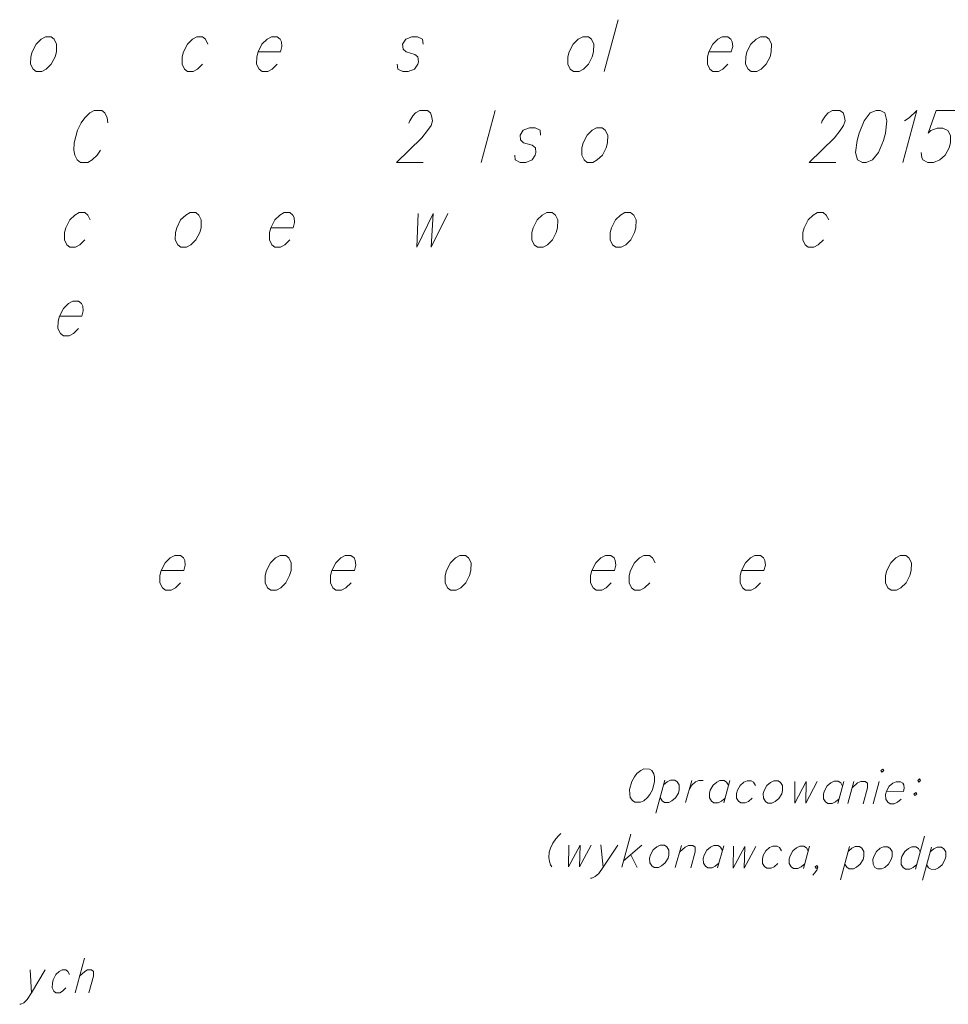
# Model space of a CAD drawing. Header units: millimetres. Extents: x 460 to 2266, y 622 to 2169.
# Tile 39 of 95: x 2092 to 2110, y 1839 to 1859. Entities that reach past the tile are written whole.
import ezdxf

# ---------------------------------------------------------------- set-up
doc = ezdxf.new("R2010")
doc.units = ezdxf.units.MM
doc.layers.add('#RAMKA', color=7, linetype='Continuous', lineweight=18)

# ---------------------------------------------------------------- blocks, each defined once
blk = doc.blocks.new('*U497')
at = {"layer": '#RAMKA', "color": 7, "linetype": 'ByBlock', "lineweight": 18}
blk.add_line((5555387.285, 5636186.343), (5555387.311, 5636185.882), dxfattribs=at)
at = {"layer": '#RAMKA', "color": 7, "linetype": 'ByBlock', "lineweight": 18, "flags": 128}
blk.add_lwpolyline([(5555387.584, 5636186.343), (5555387.311, 5636185.882), (5555387.226, 5636185.752), (5555387.159, 5636185.687), (5555387.1, 5636185.654), (5555387.076, 5636185.654)], dxfattribs=at)
blk = doc.blocks.new('*U498')
at = {"layer": '#RAMKA', "color": 7, "linetype": 'ByBlock', "lineweight": 18}
blk.add_line((5555388.366, 5636186.571), (5555388.181, 5636185.882), dxfattribs=at)
at = {"layer": '#RAMKA', "color": 7, "linetype": 'ByBlock', "lineweight": 18, "flags": 128}
blk.add_lwpolyline([(5555388.27, 5636186.213), (5555388.37, 5636186.311), (5555388.429, 5636186.343), (5555388.504, 5636186.343), (5555388.545, 5636186.311), (5555388.543, 5636186.213), (5555388.455, 5636185.882)], dxfattribs=at)
blk = doc.blocks.new('*U619')
at = {"layer": '#RAMKA', "color": 7, "linetype": 'ByBlock', "lineweight": 18}
blk.add_line((5555398.654, 5636188.829), (5555398.701, 5636188.386), dxfattribs=at)
at = {"layer": '#RAMKA', "color": 7, "linetype": 'ByBlock', "lineweight": 18, "flags": 128}
blk.add_lwpolyline([(5555398.992, 5636188.827), (5555398.701, 5636188.386), (5555398.611, 5636188.262), (5555398.537, 5636188.2), (5555398.472, 5636188.169), (5555398.444, 5636188.169)], dxfattribs=at)
blk = doc.blocks.new('*U620')
at = {"layer": '#RAMKA', "color": 7, "linetype": 'ByBlock', "lineweight": 18}
for p, q in [((5555399.248, 5636189.044), (5555399.067, 5636188.384)), ((5555399.47, 5636188.824), (5555399.101, 5636188.509)), ((5555399.248, 5636188.633), (5555399.376, 5636188.382))]:
    blk.add_line(p, q, dxfattribs=at)
blk = doc.blocks.new('*U621')
at = {"layer": '#RAMKA', "color": 7, "linetype": 'ByBlock', "lineweight": 18}
blk.add_line((5555400.257, 5636188.819), (5555400.135, 5636188.377), dxfattribs=at)
at = {"layer": '#RAMKA', "color": 7, "linetype": 'ByBlock', "lineweight": 18, "flags": 128}
blk.add_lwpolyline([(5555400.223, 5636188.694), (5555400.333, 5636188.787), (5555400.398, 5636188.818), (5555400.482, 5636188.817), (5555400.53, 5636188.786), (5555400.532, 5636188.692), (5555400.445, 5636188.375)], dxfattribs=at)
blk = doc.blocks.new('*U622')
at = {"layer": '#RAMKA', "color": 7, "linetype": 'ByBlock', "lineweight": 18}
blk.add_line((5555401.101, 5636188.813), (5555400.979, 5636188.371), dxfattribs=at)
at = {"layer": '#RAMKA', "color": 7, "linetype": 'ByBlock', "lineweight": 18, "flags": 128}
blk.add_lwpolyline([(5555401.075, 5636188.72), (5555401.036, 5636188.782), (5555400.988, 5636188.814), (5555400.904, 5636188.814), (5555400.839, 5636188.784), (5555400.766, 5636188.722), (5555400.71, 5636188.623), (5555400.693, 5636188.561), (5555400.696, 5636188.467), (5555400.735, 5636188.404), (5555400.782, 5636188.373), (5555400.867, 5636188.372), (5555400.931, 5636188.403), (5555401.005, 5636188.465)], dxfattribs=at)
blk = doc.blocks.new('*U623')
at = {"layer": '#RAMKA', "color": 7, "linetype": 'ByBlock', "lineweight": 18}
blk.add_line((5555402.81, 5636188.802), (5555402.689, 5636188.36), dxfattribs=at)
at = {"layer": '#RAMKA', "color": 7, "linetype": 'ByBlock', "lineweight": 18, "flags": 128}
blk.add_lwpolyline([(5555402.785, 5636188.708), (5555402.746, 5636188.771), (5555402.698, 5636188.803), (5555402.614, 5636188.803), (5555402.549, 5636188.772), (5555402.475, 5636188.71), (5555402.42, 5636188.612), (5555402.403, 5636188.549), (5555402.405, 5636188.456), (5555402.444, 5636188.393), (5555402.492, 5636188.361), (5555402.576, 5636188.361), (5555402.641, 5636188.391), (5555402.715, 5636188.453)], dxfattribs=at)
blk = doc.blocks.new('*U624')
at = {"layer": '#RAMKA', "color": 7, "linetype": 'ByBlock', "lineweight": 18}
blk.add_line((5555403.607, 5636188.797), (5555403.426, 5636188.136), dxfattribs=at)
at = {"layer": '#RAMKA', "color": 7, "linetype": 'ByBlock', "lineweight": 18, "flags": 128}
blk.add_lwpolyline([(5555403.582, 5636188.703), (5555403.655, 5636188.765), (5555403.72, 5636188.796), (5555403.804, 5636188.795), (5555403.852, 5636188.764), (5555403.891, 5636188.701), (5555403.892, 5636188.602), (5555403.875, 5636188.54), (5555403.821, 5636188.446), (5555403.747, 5636188.384), (5555403.683, 5636188.353), (5555403.598, 5636188.354), (5555403.551, 5636188.385), (5555403.511, 5636188.448)], dxfattribs=at)
blk = doc.blocks.new('*U625')
at = {"layer": '#RAMKA', "color": 7, "linetype": 'ByBlock', "lineweight": 18}
blk.add_line((5555405.102, 5636189.005), (5555404.92, 5636188.345), dxfattribs=at)
at = {"layer": '#RAMKA', "color": 7, "linetype": 'ByBlock', "lineweight": 18, "flags": 128}
blk.add_lwpolyline([(5555405.016, 5636188.693), (5555404.977, 5636188.756), (5555404.929, 5636188.788), (5555404.845, 5636188.788), (5555404.78, 5636188.757), (5555404.706, 5636188.695), (5555404.651, 5636188.597), (5555404.634, 5636188.534), (5555404.636, 5636188.441), (5555404.675, 5636188.378), (5555404.723, 5636188.346), (5555404.807, 5636188.346), (5555404.872, 5636188.377), (5555404.946, 5636188.439)], dxfattribs=at)
blk = doc.blocks.new('*U626')
at = {"layer": '#RAMKA', "color": 7, "linetype": 'ByBlock', "lineweight": 18}
blk.add_line((5555405.238, 5636188.786), (5555405.057, 5636188.125), dxfattribs=at)
at = {"layer": '#RAMKA', "color": 7, "linetype": 'ByBlock', "lineweight": 18, "flags": 128}
blk.add_lwpolyline([(5555405.213, 5636188.692), (5555405.286, 5636188.754), (5555405.351, 5636188.785), (5555405.435, 5636188.784), (5555405.483, 5636188.753), (5555405.522, 5636188.69), (5555405.523, 5636188.591), (5555405.506, 5636188.529), (5555405.452, 5636188.435), (5555405.378, 5636188.373), (5555405.314, 5636188.342), (5555405.229, 5636188.343), (5555405.182, 5636188.375), (5555405.142, 5636188.437)], dxfattribs=at)
blk = doc.blocks.new('*U628')
at = {"layer": '#RAMKA', "color": 7, "linetype": 'ByBlock', "lineweight": 18}
blk.add_line((5555399.929, 5636190.119), (5555399.747, 5636189.459), dxfattribs=at)
at = {"layer": '#RAMKA', "color": 7, "linetype": 'ByBlock', "lineweight": 18, "flags": 128}
blk.add_lwpolyline([(5555399.903, 5636190.025), (5555399.976, 5636190.087), (5555400.041, 5636190.118), (5555400.126, 5636190.117), (5555400.173, 5636190.086), (5555400.212, 5636190.023), (5555400.213, 5636189.924), (5555400.196, 5636189.862), (5555400.142, 5636189.768), (5555400.069, 5636189.706), (5555400.004, 5636189.676), (5555399.92, 5636189.676), (5555399.872, 5636189.708), (5555399.833, 5636189.77)], dxfattribs=at)
blk = doc.blocks.new('*U629')
at = {"layer": '#RAMKA', "color": 7, "linetype": 'ByBlock', "lineweight": 18}
blk.add_line((5555400.463, 5636190.115), (5555400.341, 5636189.673), dxfattribs=at)
at = {"layer": '#RAMKA', "color": 7, "linetype": 'ByBlock', "lineweight": 18, "flags": 128}
blk.add_lwpolyline([(5555400.41, 5636189.923), (5555400.465, 5636190.021), (5555400.539, 5636190.083), (5555400.604, 5636190.114), (5555400.688, 5636190.114)], dxfattribs=at)
blk = doc.blocks.new('*U630')
at = {"layer": '#RAMKA', "color": 7, "linetype": 'ByBlock', "lineweight": 18}
blk.add_line((5555401.222, 5636190.11), (5555401.101, 5636189.668), dxfattribs=at)
at = {"layer": '#RAMKA', "color": 7, "linetype": 'ByBlock', "lineweight": 18, "flags": 128}
blk.add_lwpolyline([(5555401.197, 5636190.017), (5555401.157, 5636190.079), (5555401.11, 5636190.111), (5555401.025, 5636190.112), (5555400.961, 5636190.081), (5555400.887, 5636190.019), (5555400.832, 5636189.92), (5555400.815, 5636189.858), (5555400.817, 5636189.764), (5555400.856, 5636189.701), (5555400.904, 5636189.67), (5555400.988, 5636189.669), (5555401.053, 5636189.7), (5555401.126, 5636189.762)], dxfattribs=at)
blk = doc.blocks.new('*U631')
at = {"layer": '#RAMKA', "color": 7, "linetype": 'ByBlock', "lineweight": 18}
blk.add_line((5555403.495, 5636190.095), (5555403.373, 5636189.653), dxfattribs=at)
at = {"layer": '#RAMKA', "color": 7, "linetype": 'ByBlock', "lineweight": 18, "flags": 128}
blk.add_lwpolyline([(5555403.469, 5636190.002), (5555403.43, 5636190.064), (5555403.382, 5636190.096), (5555403.298, 5636190.096), (5555403.233, 5636190.066), (5555403.159, 5636190.004), (5555403.104, 5636189.905), (5555403.087, 5636189.843), (5555403.089, 5636189.749), (5555403.128, 5636189.686), (5555403.176, 5636189.655), (5555403.26, 5636189.654), (5555403.325, 5636189.685), (5555403.399, 5636189.747)], dxfattribs=at)
blk = doc.blocks.new('*U632')
at = {"layer": '#RAMKA', "color": 7, "linetype": 'ByBlock', "lineweight": 18}
blk.add_line((5555403.691, 5636190.094), (5555403.57, 5636189.652), dxfattribs=at)
at = {"layer": '#RAMKA', "color": 7, "linetype": 'ByBlock', "lineweight": 18, "flags": 128}
blk.add_lwpolyline([(5555403.657, 5636189.969), (5555403.767, 5636190.062), (5555403.832, 5636190.093), (5555403.916, 5636190.092), (5555403.964, 5636190.061), (5555403.966, 5636189.967), (5555403.879, 5636189.65)], dxfattribs=at)
blk = doc.blocks.new('*U633')
at = {"layer": '#RAMKA', "color": 7, "linetype": 'ByBlock', "lineweight": 18}
blk.add_line((5555404.198, 5636190.09), (5555404.076, 5636189.649), dxfattribs=at)
at = {"layer": '#RAMKA', "color": 7, "linetype": 'ByBlock', "lineweight": 18, "flags": 128}
blk.add_lwpolyline([(5555404.23, 5636190.309), (5555404.249, 5636190.278), (5555404.286, 5636190.309), (5555404.266, 5636190.34), (5555404.23, 5636190.309)], dxfattribs=at)
blk = doc.blocks.new('*U634')
at = {"layer": '#RAMKA', "color": 7, "linetype": 'ByBlock', "lineweight": 18, "flags": 128}
for points in [[(5555405.001, 5636190.142), (5555404.964, 5636190.111), (5555404.984, 5636190.08), (5555405.02, 5636190.111), (5555405.001, 5636190.142)], [(5555404.926, 5636189.872), (5555404.89, 5636189.841), (5555404.909, 5636189.81), (5555404.946, 5636189.841), (5555404.926, 5636189.872)]]:
    blk.add_lwpolyline(points, dxfattribs=at)

msp = doc.modelspace()

# ---------------------------------------------------------------- linework, layer by layer
at = {"layer": '#RAMKA', "color": 7, "linetype": 'Continuous', "lineweight": 18}
for p, q in [((2103.86, 1858.641), (2103.583, 1857.607)), ((2101.411, 1856.832), (2101.134, 1855.798))]:
    msp.add_line(p, q, dxfattribs=at)
at = {"layer": '#RAMKA', "color": 7, "linetype": 'Continuous', "lineweight": 18, "flags": 128}
for points in [[(2092.454, 1858.299), (2092.367, 1858.25), (2092.266, 1858.153), (2092.187, 1857.998), (2092.161, 1857.9), (2092.159, 1857.754), (2092.208, 1857.656), (2092.269, 1857.607), (2092.381, 1857.607), (2092.469, 1857.656), (2092.57, 1857.754), (2092.646, 1857.9), (2092.672, 1857.998), (2092.676, 1858.153), (2092.628, 1858.25), (2092.566, 1858.299), (2092.454, 1858.299)], [(2095.691, 1858.153), (2095.643, 1858.25), (2095.581, 1858.299), (2095.47, 1858.299), (2095.382, 1858.25), (2095.281, 1858.153), (2095.202, 1857.998), (2095.176, 1857.9), (2095.174, 1857.754), (2095.223, 1857.656), (2095.284, 1857.607), (2095.396, 1857.607), (2095.484, 1857.656), (2095.585, 1857.754)], [(2096.688, 1857.998), (2097.136, 1857.998), (2097.164, 1858.104), (2097.153, 1858.201), (2097.129, 1858.25), (2097.067, 1858.299), (2096.955, 1858.299), (2096.867, 1858.25), (2096.767, 1858.153), (2096.688, 1857.998), (2096.662, 1857.9), (2096.66, 1857.754), (2096.708, 1857.656), (2096.77, 1857.607), (2096.882, 1857.607), (2096.969, 1857.656), (2097.07, 1857.754)], [(2099.977, 1858.153), (2099.966, 1858.25), (2099.867, 1858.299), (2099.755, 1858.299), (2099.63, 1858.25), (2099.567, 1858.153), (2099.578, 1858.055), (2099.637, 1857.998), (2099.811, 1857.949), (2099.872, 1857.9), (2099.884, 1857.803), (2099.87, 1857.754), (2099.807, 1857.656), (2099.682, 1857.607), (2099.57, 1857.607), (2099.471, 1857.656), (2099.46, 1857.754)], [(2103.156, 1858.299), (2103.068, 1858.25), (2102.967, 1858.153), (2102.888, 1857.998), (2102.862, 1857.9), (2102.86, 1857.754), (2102.909, 1857.656), (2102.97, 1857.607), (2103.082, 1857.607), (2103.17, 1857.656), (2103.271, 1857.754), (2103.347, 1857.9), (2103.373, 1857.998), (2103.378, 1858.153), (2103.329, 1858.25), (2103.268, 1858.299), (2103.156, 1858.299)], [(2105.667, 1857.998), (2106.114, 1857.998), (2106.143, 1858.104), (2106.132, 1858.201), (2106.107, 1858.25), (2106.046, 1858.299), (2105.934, 1858.299), (2105.846, 1858.25), (2105.745, 1858.153), (2105.667, 1857.998), (2105.641, 1857.9), (2105.639, 1857.754), (2105.687, 1857.656), (2105.749, 1857.607), (2105.861, 1857.607), (2105.948, 1857.656), (2106.049, 1857.754)], [(2106.695, 1858.299), (2106.608, 1858.25), (2106.507, 1858.153), (2106.428, 1857.998), (2106.402, 1857.9), (2106.4, 1857.754), (2106.449, 1857.656), (2106.51, 1857.607), (2106.622, 1857.607), (2106.71, 1857.656), (2106.811, 1857.754), (2106.887, 1857.9), (2106.913, 1857.998), (2106.917, 1858.153), (2106.869, 1858.25), (2106.807, 1858.299), (2106.695, 1858.299)], [(2093.696, 1856.588), (2093.685, 1856.685), (2093.636, 1856.783), (2093.575, 1856.832), (2093.425, 1856.832), (2093.338, 1856.783), (2093.237, 1856.685), (2093.167, 1856.588), (2093.091, 1856.441), (2093.023, 1856.189), (2093.021, 1856.042), (2093.039, 1855.945), (2093.087, 1855.847), (2093.149, 1855.798), (2093.298, 1855.798), (2093.386, 1855.847), (2093.486, 1855.945), (2093.55, 1856.042)], [(2099.695, 1856.579), (2099.709, 1856.628), (2099.772, 1856.726), (2099.825, 1856.783), (2099.912, 1856.832), (2100.062, 1856.832), (2100.123, 1856.783), (2100.145, 1856.726), (2100.163, 1856.628), (2100.136, 1856.531), (2100.067, 1856.433), (2099.953, 1856.287), (2099.449, 1855.798), (2099.977, 1855.798)], [(2107.913, 1856.579), (2107.927, 1856.628), (2107.99, 1856.726), (2108.043, 1856.783), (2108.13, 1856.832), (2108.28, 1856.832), (2108.341, 1856.783), (2108.363, 1856.726), (2108.381, 1856.628), (2108.354, 1856.531), (2108.285, 1856.433), (2108.171, 1856.287), (2107.667, 1855.798), (2108.195, 1855.798)], [(2109.004, 1856.832), (2108.879, 1856.783), (2108.763, 1856.628), (2108.66, 1856.384), (2108.621, 1856.238), (2108.593, 1855.994), (2108.628, 1855.847), (2108.727, 1855.798), (2108.802, 1855.798), (2108.927, 1855.847), (2109.047, 1855.994), (2109.149, 1856.238), (2109.189, 1856.384), (2109.217, 1856.628), (2109.177, 1856.783), (2109.078, 1856.832), (2109.004, 1856.832)], [(2109.568, 1856.628), (2109.658, 1856.685), (2109.809, 1856.832), (2109.532, 1855.798)], [(2110.57, 1856.832), (2110.197, 1856.832), (2110.04, 1856.384), (2110.09, 1856.433), (2110.215, 1856.482), (2110.327, 1856.482), (2110.426, 1856.433), (2110.481, 1856.335), (2110.479, 1856.189), (2110.453, 1856.091), (2110.376, 1855.945), (2110.269, 1855.847), (2110.144, 1855.798), (2110.032, 1855.798), (2109.933, 1855.847), (2109.909, 1855.896), (2109.898, 1855.994)], [(2102.318, 1856.344), (2102.307, 1856.441), (2102.208, 1856.49), (2102.096, 1856.49), (2101.971, 1856.441), (2101.907, 1856.344), (2101.919, 1856.246), (2101.978, 1856.189), (2102.151, 1856.14), (2102.213, 1856.091), (2102.224, 1855.994), (2102.211, 1855.945), (2102.147, 1855.847), (2102.022, 1855.798), (2101.911, 1855.798), (2101.812, 1855.847), (2101.801, 1855.945)], [(2103.432, 1856.49), (2103.345, 1856.441), (2103.244, 1856.344), (2103.165, 1856.189), (2103.139, 1856.091), (2103.137, 1855.945), (2103.185, 1855.847), (2103.247, 1855.798), (2103.359, 1855.798), (2103.447, 1855.847), (2103.547, 1855.945), (2103.624, 1856.091), (2103.65, 1856.189), (2103.654, 1856.344), (2103.606, 1856.441), (2103.544, 1856.49), (2103.432, 1856.49)], [(2093.347, 1854.653), (2093.299, 1854.75), (2093.237, 1854.799), (2093.125, 1854.799), (2093.038, 1854.75), (2092.937, 1854.653), (2092.858, 1854.498), (2092.832, 1854.401), (2092.83, 1854.254), (2092.879, 1854.156), (2092.94, 1854.108), (2093.052, 1854.108), (2093.14, 1854.156), (2093.24, 1854.254)], [(2095.335, 1854.799), (2095.248, 1854.75), (2095.147, 1854.653), (2095.068, 1854.498), (2095.042, 1854.401), (2095.04, 1854.254), (2095.088, 1854.156), (2095.15, 1854.108), (2095.262, 1854.108), (2095.35, 1854.156), (2095.45, 1854.254), (2095.527, 1854.401), (2095.553, 1854.498), (2095.557, 1854.653), (2095.509, 1854.75), (2095.447, 1854.799), (2095.335, 1854.799)], [(2096.942, 1854.498), (2097.39, 1854.498), (2097.418, 1854.604), (2097.407, 1854.702), (2097.383, 1854.75), (2097.321, 1854.799), (2097.209, 1854.799), (2097.122, 1854.75), (2097.021, 1854.653), (2096.942, 1854.498), (2096.916, 1854.401), (2096.914, 1854.254), (2096.962, 1854.156), (2097.024, 1854.108), (2097.136, 1854.108), (2097.224, 1854.156), (2097.324, 1854.254)], [(2099.878, 1854.783), (2099.849, 1854.108), (2100.176, 1854.783), (2100.14, 1854.108), (2100.467, 1854.783)], [(2102.438, 1854.799), (2102.35, 1854.75), (2102.25, 1854.653), (2102.171, 1854.498), (2102.145, 1854.401), (2102.143, 1854.254), (2102.191, 1854.156), (2102.253, 1854.108), (2102.365, 1854.108), (2102.452, 1854.156), (2102.553, 1854.254), (2102.63, 1854.401), (2102.656, 1854.498), (2102.66, 1854.653), (2102.611, 1854.75), (2102.55, 1854.799), (2102.438, 1854.799)], [(2103.998, 1854.799), (2103.911, 1854.75), (2103.81, 1854.653), (2103.731, 1854.498), (2103.705, 1854.401), (2103.703, 1854.254), (2103.751, 1854.156), (2103.813, 1854.108), (2103.925, 1854.108), (2104.013, 1854.156), (2104.113, 1854.254), (2104.19, 1854.401), (2104.216, 1854.498), (2104.22, 1854.653), (2104.172, 1854.75), (2104.11, 1854.799), (2103.998, 1854.799)], [(2108.056, 1854.653), (2108.007, 1854.75), (2107.946, 1854.799), (2107.834, 1854.799), (2107.746, 1854.75), (2107.645, 1854.653), (2107.566, 1854.498), (2107.54, 1854.401), (2107.538, 1854.254), (2107.587, 1854.156), (2107.648, 1854.108), (2107.76, 1854.108), (2107.848, 1854.156), (2107.949, 1854.254)], [(2092.731, 1852.734), (2093.179, 1852.734), (2093.207, 1852.84), (2093.196, 1852.938), (2093.172, 1852.987), (2093.11, 1853.036), (2092.998, 1853.036), (2092.911, 1852.987), (2092.81, 1852.889), (2092.731, 1852.734), (2092.705, 1852.637), (2092.703, 1852.49), (2092.751, 1852.393), (2092.813, 1852.344), (2092.925, 1852.344), (2093.013, 1852.393), (2093.113, 1852.49)], [(2094.762, 1847.669), (2095.209, 1847.669), (2095.238, 1847.775), (2095.227, 1847.873), (2095.202, 1847.922), (2095.141, 1847.97), (2095.029, 1847.97), (2094.941, 1847.922), (2094.84, 1847.824), (2094.762, 1847.669), (2094.735, 1847.572), (2094.734, 1847.425), (2094.782, 1847.328), (2094.844, 1847.279), (2094.955, 1847.279), (2095.043, 1847.328), (2095.144, 1847.425)], [(2097.127, 1847.97), (2097.039, 1847.922), (2096.938, 1847.824), (2096.86, 1847.669), (2096.833, 1847.572), (2096.832, 1847.425), (2096.88, 1847.328), (2096.942, 1847.279), (2097.053, 1847.279), (2097.141, 1847.328), (2097.242, 1847.425), (2097.318, 1847.572), (2097.345, 1847.669), (2097.349, 1847.824), (2097.3, 1847.922), (2097.239, 1847.97), (2097.127, 1847.97)], [(2098.159, 1847.669), (2098.607, 1847.669), (2098.635, 1847.775), (2098.624, 1847.873), (2098.6, 1847.922), (2098.538, 1847.97), (2098.426, 1847.97), (2098.338, 1847.922), (2098.238, 1847.824), (2098.159, 1847.669), (2098.133, 1847.572), (2098.131, 1847.425), (2098.179, 1847.328), (2098.241, 1847.279), (2098.353, 1847.279), (2098.44, 1847.328), (2098.541, 1847.425)], [(2100.711, 1847.97), (2100.623, 1847.922), (2100.522, 1847.824), (2100.443, 1847.669), (2100.417, 1847.572), (2100.415, 1847.425), (2100.464, 1847.328), (2100.525, 1847.279), (2100.637, 1847.279), (2100.725, 1847.328), (2100.826, 1847.425), (2100.902, 1847.572), (2100.928, 1847.669), (2100.933, 1847.824), (2100.884, 1847.922), (2100.823, 1847.97), (2100.711, 1847.97)], [(2103.34, 1847.669), (2103.788, 1847.669), (2103.816, 1847.775), (2103.805, 1847.873), (2103.781, 1847.922), (2103.719, 1847.97), (2103.607, 1847.97), (2103.52, 1847.922), (2103.419, 1847.824), (2103.34, 1847.669), (2103.314, 1847.572), (2103.312, 1847.425), (2103.361, 1847.328), (2103.422, 1847.279), (2103.534, 1847.279), (2103.622, 1847.328), (2103.722, 1847.425)], [(2104.597, 1847.824), (2104.549, 1847.922), (2104.487, 1847.97), (2104.375, 1847.97), (2104.288, 1847.922), (2104.187, 1847.824), (2104.108, 1847.669), (2104.082, 1847.572), (2104.08, 1847.425), (2104.128, 1847.328), (2104.19, 1847.279), (2104.302, 1847.279), (2104.389, 1847.328), (2104.49, 1847.425)], [(2106.318, 1847.669), (2106.766, 1847.669), (2106.794, 1847.775), (2106.783, 1847.873), (2106.759, 1847.922), (2106.697, 1847.97), (2106.585, 1847.97), (2106.497, 1847.922), (2106.397, 1847.824), (2106.318, 1847.669), (2106.292, 1847.572), (2106.29, 1847.425), (2106.338, 1847.328), (2106.4, 1847.279), (2106.512, 1847.279), (2106.599, 1847.328), (2106.7, 1847.425)], [(2109.482, 1847.97), (2109.394, 1847.922), (2109.293, 1847.824), (2109.215, 1847.669), (2109.188, 1847.572), (2109.187, 1847.425), (2109.235, 1847.328), (2109.297, 1847.279), (2109.408, 1847.279), (2109.496, 1847.328), (2109.597, 1847.425), (2109.673, 1847.572), (2109.7, 1847.669), (2109.704, 1847.824), (2109.655, 1847.922), (2109.594, 1847.97), (2109.482, 1847.97)], [(2104.376, 1843.718), (2104.311, 1843.687), (2104.233, 1843.625), (2104.187, 1843.563), (2104.134, 1843.469), (2104.089, 1843.308), (2104.092, 1843.214), (2104.103, 1843.152), (2104.146, 1843.089), (2104.194, 1843.057), (2104.306, 1843.057), (2104.371, 1843.087), (2104.445, 1843.149), (2104.49, 1843.212), (2104.544, 1843.305), (2104.588, 1843.466), (2104.586, 1843.56), (2104.575, 1843.622), (2104.536, 1843.685), (2104.488, 1843.717), (2104.376, 1843.718)], [(2106.601, 1843.39), (2106.561, 1843.453), (2106.514, 1843.485), (2106.429, 1843.485), (2106.365, 1843.454), (2106.291, 1843.392), (2106.236, 1843.294), (2106.219, 1843.231), (2106.221, 1843.138), (2106.26, 1843.075), (2106.308, 1843.043), (2106.392, 1843.043), (2106.457, 1843.073), (2106.53, 1843.135)], [(2106.964, 1843.482), (2106.899, 1843.451), (2106.825, 1843.389), (2106.77, 1843.29), (2106.753, 1843.228), (2106.755, 1843.134), (2106.794, 1843.071), (2106.842, 1843.04), (2106.926, 1843.039), (2106.991, 1843.07), (2107.065, 1843.132), (2107.119, 1843.225), (2107.136, 1843.288), (2107.135, 1843.387), (2107.096, 1843.449), (2107.048, 1843.481), (2106.964, 1843.482)], [(2107.383, 1843.469), (2107.378, 1843.036), (2107.607, 1843.467), (2107.598, 1843.035), (2107.827, 1843.466)], [(2109.206, 1843.274), (2109.544, 1843.272), (2109.562, 1843.339), (2109.551, 1843.402), (2109.532, 1843.433), (2109.484, 1843.465), (2109.4, 1843.465), (2109.335, 1843.435), (2109.262, 1843.373), (2109.206, 1843.274), (2109.189, 1843.212), (2109.192, 1843.118), (2109.231, 1843.055), (2109.278, 1843.023), (2109.363, 1843.023), (2109.428, 1843.054), (2109.501, 1843.116)], [(2102.722, 1842.431), (2102.673, 1842.389), (2102.619, 1842.327), (2102.558, 1842.244), (2102.511, 1842.14), (2102.49, 1842.062), (2102.48, 1841.958), (2102.494, 1841.875), (2102.515, 1841.812), (2102.541, 1841.77)], [(2102.88, 1842.201), (2102.875, 1841.768), (2103.104, 1842.199), (2103.095, 1841.767), (2103.324, 1842.198)], [(2104.7, 1842.199), (2104.635, 1842.168), (2104.562, 1842.106), (2104.507, 1842.007), (2104.489, 1841.945), (2104.492, 1841.851), (2104.531, 1841.788), (2104.579, 1841.757), (2104.663, 1841.756), (2104.728, 1841.787), (2104.801, 1841.849), (2104.855, 1841.943), (2104.872, 1842.005), (2104.871, 1842.104), (2104.832, 1842.167), (2104.784, 1842.198), (2104.7, 1842.199)], [(2106.16, 1842.179), (2106.155, 1841.746), (2106.384, 1842.177), (2106.375, 1841.745), (2106.604, 1842.176)], [(2107.115, 1842.089), (2107.076, 1842.152), (2107.029, 1842.183), (2106.944, 1842.184), (2106.879, 1842.153), (2106.806, 1842.091), (2106.751, 1841.992), (2106.734, 1841.93), (2106.736, 1841.836), (2106.775, 1841.774), (2106.823, 1841.742), (2106.907, 1841.741), (2106.972, 1841.772), (2107.045, 1841.834)], [(2109.147, 1842.169), (2109.082, 1842.138), (2109.009, 1842.076), (2108.954, 1841.978), (2108.936, 1841.915), (2108.939, 1841.822), (2108.978, 1841.759), (2109.025, 1841.727), (2109.11, 1841.727), (2109.175, 1841.758), (2109.248, 1841.82), (2109.302, 1841.913), (2109.319, 1841.975), (2109.318, 1842.074), (2109.279, 1842.137), (2109.231, 1842.169), (2109.147, 1842.169)], [(2107.839, 1841.766), (2107.802, 1841.735), (2107.783, 1841.767), (2107.819, 1841.798), (2107.839, 1841.766), (2107.822, 1841.704), (2107.776, 1841.642), (2107.738, 1841.606)], [(2092.934, 1839.623), (2092.902, 1839.688), (2092.861, 1839.72), (2092.786, 1839.72), (2092.728, 1839.688), (2092.661, 1839.623), (2092.608, 1839.52), (2092.591, 1839.455), (2092.589, 1839.357), (2092.622, 1839.292), (2092.663, 1839.259), (2092.737, 1839.259), (2092.796, 1839.292), (2092.863, 1839.357)]]:
    msp.add_lwpolyline(points, dxfattribs=at)

# ---------------------------------------------------------------- block references
at = {"layer": '#RAMKA', "color": 7, "linetype": 'Continuous', "lineweight": 18}
for name in ['*U633', '*U628', '*U629', '*U630', '*U631', '*U634', '*U632', '*U620', '*U625', '*U619', '*U621', '*U622', '*U623', '*U624', '*U626', '*U498', '*U497']:
    msp.add_blockref(name, (-5553295.135, -5634346.623), dxfattribs=at)

doc.saveas('drawing.dxf')
